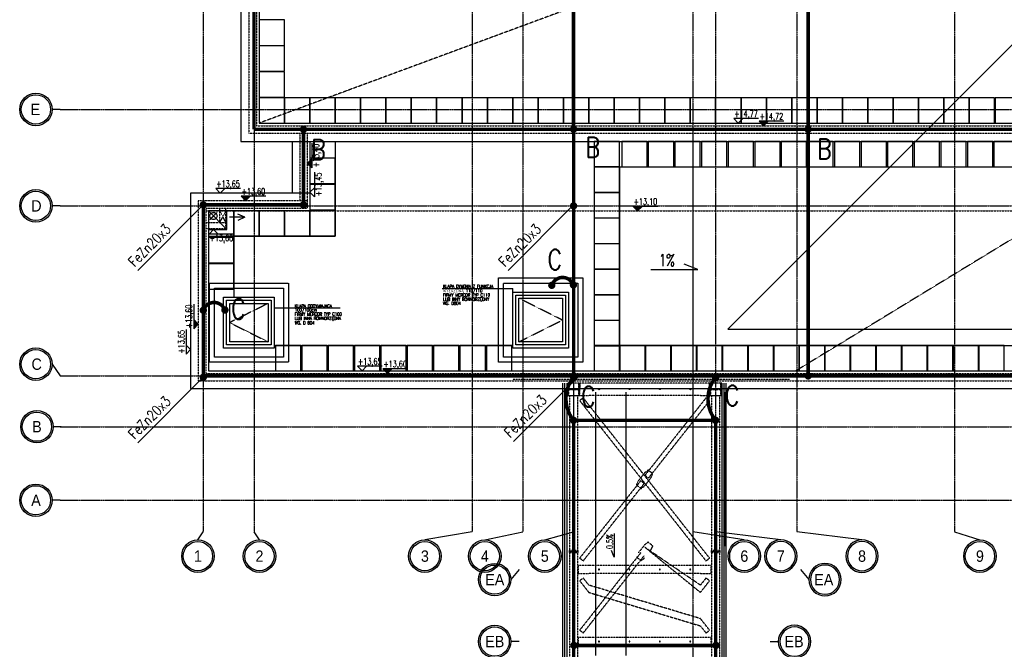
# Model space of a CAD drawing. Extents: x 3880 to 129921, y -116796 to -57711.
# Tile 45 of 110: x 50446 to 52387, y -96807 to -95566. Entities that reach past the tile are written whole.
import ezdxf
from ezdxf.enums import TextEntityAlignment as Align

# ---------------------------------------------------------------- set-up
doc = ezdxf.new("R2010")
doc.units = 0
doc.header["$LTSCALE"] = 2
for name, pattern in [('CENTER', [2, 1.25, -0.25, 0.25, -0.25]), ('DASHED', [0.75, 0.5, -0.25]), ('DASHED2', [0.375, 0.25, -0.125])]:
    doc.linetypes.add(name, pattern=pattern)
doc.layers.get('0').update_dxf_attribs({"color": 101, "linetype": 'CONTINUOUS'})
for name, color, linetype in [('Det-metal', 141, 'CONTINUOUS'), ('E35', 6, 'CONTINUOUS'), ('E50', 3, 'CONTINUOUS'), ('Ins-went', 141, 'CONTINUOUS'), ('Ins-wod', 152, 'CONTINUOUS'), ('Okn---okna', 5, 'CONTINUOUS'), ('Opis-rzedne', 52, 'CONTINUOUS'), ('Opis-spadki', 61, 'CONTINUOUS'), ('Os-osie glowne', 1, 'CENTER'), ('Os-osie-opis', 2, 'CONTINUOUS'), ('Pzt-chodniki-hatch', 252, 'CONTINUOUS'), ('Sc-systemowe', 150, 'CONTINUOUS'), ('Sch-opis', 51, 'CONTINUOUS'), ('W-idok', 9, 'CONTINUOUS'), ('W-izol-w', 144, 'CONTINUOUS'), ('W-widok-spadki', 61, 'CONTINUOUS')]:
    doc.layers.add(name, color=color, linetype=linetype)
doc.styles.add('dwg_opis duży', font='ARIAL.TTF', dxfattribs={"width": 0.9})
doc.styles.add('dwg_opis podstawowy', font='romans.shx', dxfattribs={"width": 0.9})
doc.styles.add('ROMANS', font='romans', dxfattribs={"width": 0.85})

# ---------------------------------------------------------------- blocks, each defined once
blk = doc.blocks.new('SPADKI')
at = {"ltscale": 25}
blk.add_lwpolyline([(0, 0), (0, -70), (-8, -50), (-8, -50)], dxfattribs=at)
at = {"ltscale": 25, "style": 'ROMANS', "width": 0.7}
blk.add_attdef('SP%', text='', height=18, rotation=90, dxfattribs=at).set_placement((-4.9, -24), align=Align.CENTER)
blk = doc.blocks.new('_opis_osi')
blk.add_hatch(color=256).paths.add_polyline_path([(32, -32), (28.8, -32, -1), (-28.8, -32), (-32, -32, 1)])
for radius in [32, 28.8]:
    blk.add_circle((0, -32), radius)
at = {"style": 'dwg_opis duży', "width": 0.9}
blk.add_attdef('AXNAMEV', text='', height=22.4, rotation=90, dxfattribs=at).set_placement((0, -32), align=Align.MIDDLE_CENTER)
blk = doc.blocks.new('_opis_osi_liczbowy')
blk.add_hatch(color=256).paths.add_polyline_path([(32, 32), (32, 28.8, -1), (32, -28.8), (32, -32, 1)])
for radius in [32, 28.8]:
    blk.add_circle((32, 0), radius)
at = {"style": 'dwg_opis duży', "width": 0.9}
blk.add_attdef('AXNAMEH', text='', height=22.4, rotation=90, dxfattribs=at).set_placement((32, 0), align=Align.MIDDLE_CENTER)
blk = doc.blocks.new('dwg_kota arch 50')
blk.add_lwpolyline([(39.75, 9), (-9, 9), (0, 0), (9, 9)])
at = {"style": 'dwg_opis podstawowy', "width": 0.6}
blk.add_attdef('KOTA_ARCH', text='', height=12.75, dxfattribs=at).set_placement((15.375, 8.25), align=Align.BOTTOM_CENTER)
blk = doc.blocks.new('dwg_kota kons 50')
blk.add_hatch(color=256).paths.add_polyline_path([(9, 9), (-9, 9), (0, 0)])
blk.add_lwpolyline([(39.75, 9), (-9, 9), (0, 0), (9, 9)])
at = {"style": 'dwg_opis podstawowy', "width": 0.6}
blk.add_attdef('KOTA_KONS', text='', height=12.75, dxfattribs=at).set_placement((15.375, 8.25), align=Align.BOTTOM_CENTER)
blk = doc.blocks.new('_STRZAŁKA_WENT')
for q in [(-6, -14), (0, -30.2), (6, -14)]:
    blk.add_line((0, 0), q)

msp = doc.modelspace()

# ---------------------------------------------------------------- linework, layer by layer
at = {"layer": 'Det-metal', "linetype": 'DASHED', "ltscale": 0.5}
for p, q in [((51527.247, -96282.32), (51525.547, -96282.32)), ((51525.547, -96282.32), (51525.547, -96306.32)), ((51527.247, -96282.32), (51527.247, -96291.72)), ((51547.847, -96282.32), (51527.247, -96282.32)), ((51527.247, -96293.82), (51527.247, -96282.32)), ((51547.847, -96293.82), (51527.247, -96293.82)), ((51527.247, -96293.82), (51529.347, -96293.82)), ((51527.247, -96294.82), (51547.847, -96294.82)), ((51527.247, -96306.32), (51527.247, -96294.82)), ((51529.347, -96294.82), (51527.247, -96294.82)), ((51529.347, -96293.82), (51545.747, -96293.82)), ((51545.747, -96294.82), (51529.347, -96294.82)), ((51537.947, -96294.82), (51538.747, -96294.82)), ((51545.747, -96293.82), (51547.847, -96293.82)), ((51547.847, -96294.82), (51545.747, -96294.82)), ((51547.847, -96291.72), (51547.847, -96282.32)), ((51547.847, -96282.32), (51547.847, -96293.82)), ((51549.547, -96282.32), (51547.847, -96282.32)), ((51547.847, -96294.82), (51547.847, -96306.32)), ((51549.547, -96282.32), (51549.547, -96293.82)), ((51567.547, -96282.32), (51549.547, -96282.32)), ((51549.547, -96306.32), (51549.547, -96282.32)), ((51549.547, -96294.82), (51549.547, -96293.82)), ((51549.547, -96306.32), (51549.547, -96294.82)), ((51787.547, -96282.32), (51567.547, -96282.32)), ((51805.547, -96282.32), (51787.547, -96282.32)), ((51805.547, -96293.82), (51805.547, -96282.32)), ((51807.247, -96282.32), (51805.547, -96282.32)), ((51805.547, -96282.32), (51805.547, -96306.32)), ((51805.547, -96294.82), (51805.547, -96306.32)), ((51827.847, -96282.32), (51807.247, -96282.32)), ((51807.247, -96282.32), (51807.247, -96291.72)), ((51807.247, -96293.82), (51807.247, -96282.32)), ((51827.847, -96293.82), (51807.247, -96293.82)), ((51807.247, -96294.82), (51827.847, -96294.82)), ((51807.247, -96306.32), (51807.247, -96294.82)), ((51825.747, -96293.82), (51827.847, -96293.82)), ((51827.847, -96294.82), (51825.747, -96294.82)), ((51827.847, -96291.72), (51827.847, -96282.32)), ((51827.847, -96282.32), (51827.847, -96293.82)), ((51829.547, -96282.32), (51827.847, -96282.32)), ((51827.847, -96294.82), (51827.847, -96306.32)), ((51829.547, -96306.32), (51829.547, -96282.32)), ((51525.547, -96306.32), (51527.247, -96306.32)), ((51527.247, -96296.92), (51527.247, -96306.32)), ((51527.247, -96306.32), (51547.847, -96306.32)), ((51529.547, -96307.32), (51529.547, -96611.816)), ((51545.547, -96307.32), (51529.547, -96307.32)), ((51545.547, -96611.816), (51545.547, -96307.32)), ((51547.847, -96306.32), (51547.847, -96296.92)), ((51547.847, -96306.32), (51549.547, -96306.32)), ((51556.469, -96311.132), (51549.489, -96316.637)), ((51549.547, -96306.32), (51567.547, -96306.32)), ((51567.547, -96325.178), (51556.469, -96311.132)), ((51787.547, -96306.32), (51567.547, -96306.32)), ((51787.547, -96306.32), (51805.547, -96306.32)), ((51798.626, -96311.132), (51787.547, -96325.178)), ((51805.606, -96316.637), (51798.713, -96311.201)), ((51805.547, -96306.32), (51807.247, -96306.32)), ((51807.247, -96296.92), (51807.247, -96306.32)), ((51807.247, -96306.32), (51827.847, -96306.32)), ((51809.547, -96307.32), (51809.547, -96611.816)), ((51825.547, -96307.32), (51809.547, -96307.32)), ((51825.547, -96611.816), (51825.547, -96307.32)), ((51827.847, -96306.32), (51827.847, -96296.92)), ((51827.847, -96306.32), (51829.547, -96306.32)), ((51549.489, -96316.637), (51567.547, -96339.533)), ((51787.547, -96604.106), (51567.547, -96325.178)), ((51787.547, -96325.178), (51678.167, -96463.857)), ((51787.547, -96339.533), (51805.606, -96316.637)), ((51567.547, -96339.533), (51787.547, -96618.462)), ((51685.147, -96469.362), (51787.547, -96339.533)), ((51677.233, -96459.3), (51665.299, -96474.431)), ((51684.377, -96453.472), (51677.233, -96459.3)), ((51677.862, -96484.34), (51689.796, -96469.209)), ((51685.147, -96469.362), (51678.167, -96463.857)), ((51693.799, -96460.903), (51684.377, -96453.472)), ((51689.796, -96469.209), (51693.799, -96460.903)), ((51669.948, -96474.277), (51567.547, -96604.106)), ((51567.547, -96618.462), (51676.928, -96479.782)), ((51665.299, -96474.431), (51661.296, -96482.736)), ((51661.296, -96482.736), (51670.718, -96490.167)), ((51669.948, -96474.277), (51676.928, -96479.782)), ((51670.718, -96490.167), (51677.862, -96484.34)), ((51567.547, -96604.106), (51549.489, -96627.002)), ((51677.233, -96601.296), (51665.299, -96616.427)), ((51684.377, -96595.468), (51677.233, -96601.296)), ((51787.547, -96680.178), (51678.167, -96605.853)), ((51685.147, -96611.359), (51678.167, -96605.853)), ((51693.799, -96602.9), (51684.377, -96595.468)), ((51689.796, -96611.205), (51693.799, -96602.9)), ((51805.606, -96627.002), (51787.547, -96604.106)), ((51528.547, -96611.816), (51528.547, -96613.816)), ((51546.547, -96611.816), (51528.547, -96611.816)), ((51528.547, -96613.816), (51546.547, -96613.816)), ((51528.547, -96613.816), (51528.547, -96615.816)), ((51546.547, -96613.816), (51528.547, -96613.816)), ((51528.547, -96615.816), (51546.547, -96615.816)), ((51529.547, -96615.816), (51529.547, -98599.82)), ((51545.547, -98599.82), (51545.547, -96615.816)), ((51546.547, -96613.816), (51546.547, -96611.816)), ((51546.547, -96615.816), (51546.547, -96613.816)), ((51556.469, -96632.508), (51567.547, -96618.462)), ((51669.948, -96616.273), (51567.547, -96746.103)), ((51567.547, -96760.458), (51676.928, -96621.779)), ((51661.296, -96624.732), (51670.718, -96632.164)), ((51670.718, -96632.164), (51677.862, -96626.336)), ((51685.147, -96611.359), (51787.547, -96694.533)), ((51787.547, -96618.462), (51798.626, -96632.508)), ((51826.547, -96611.816), (51808.547, -96611.816)), ((51808.547, -96611.816), (51808.547, -96613.816)), ((51808.547, -96613.816), (51826.547, -96613.816)), ((51808.547, -96613.816), (51808.547, -96615.816)), ((51826.547, -96613.816), (51808.547, -96613.816)), ((51808.547, -96615.816), (51826.547, -96615.816)), ((51809.547, -96615.816), (51809.547, -98599.82)), ((51825.547, -98599.82), (51825.547, -96615.816)), ((51826.547, -96613.816), (51826.547, -96611.816)), ((51826.547, -96615.816), (51826.547, -96613.816)), ((51567.547, -96641.32), (51546.547, -96641.32)), ((51546.547, -96641.32), (51546.547, -96657.32)), ((51556.469, -96632.508), (51549.489, -96627.002)), ((51787.547, -96641.32), (51567.547, -96641.32)), ((51808.547, -96641.32), (51787.547, -96641.32)), ((51798.626, -96632.508), (51805.606, -96627.002)), ((51808.547, -96657.32), (51808.547, -96641.32)), ((51546.547, -96649.82), (51546.547, -96648.82)), ((51546.547, -96657.32), (51567.547, -96657.32)), ((51787.547, -96657.32), (51567.547, -96657.32)), ((51586.768, -96649.142), (51586.747, -96649.32)), ((51586.747, -96649.32), (51586.768, -96649.498)), ((51586.827, -96648.973), (51586.768, -96649.142)), ((51586.768, -96649.498), (51586.827, -96649.667)), ((51586.922, -96648.821), (51586.827, -96648.973)), ((51586.827, -96649.667), (51586.922, -96649.818)), ((51587.049, -96648.694), (51586.922, -96648.821)), ((51586.922, -96649.818), (51587.049, -96649.945)), ((51587.2, -96648.599), (51587.049, -96648.694)), ((51587.049, -96649.945), (51587.2, -96650.04)), ((51587.369, -96648.54), (51587.2, -96648.599)), ((51587.2, -96650.04), (51587.369, -96650.1)), ((51587.547, -96648.52), (51587.369, -96648.54)), ((51587.369, -96650.1), (51587.547, -96650.12)), ((51587.725, -96648.54), (51587.547, -96648.52)), ((51587.547, -96650.12), (51587.725, -96650.1)), ((51587.895, -96648.599), (51587.725, -96648.54)), ((51587.725, -96650.1), (51587.895, -96650.04)), ((51588.046, -96648.694), (51587.895, -96648.599)), ((51587.895, -96650.04), (51588.046, -96649.945)), ((51588.173, -96648.821), (51588.046, -96648.694)), ((51588.046, -96649.945), (51588.173, -96649.818)), ((51588.268, -96648.973), (51588.173, -96648.821)), ((51588.173, -96649.818), (51588.268, -96649.667)), ((51588.327, -96649.142), (51588.268, -96648.973)), ((51588.268, -96649.667), (51588.327, -96649.498)), ((51588.347, -96649.32), (51588.327, -96649.142)), ((51588.327, -96649.498), (51588.347, -96649.32)), ((51646.768, -96649.142), (51646.747, -96649.32)), ((51646.747, -96649.32), (51646.768, -96649.498)), ((51646.827, -96648.973), (51646.768, -96649.142)), ((51646.768, -96649.498), (51646.827, -96649.667)), ((51646.922, -96648.821), (51646.827, -96648.973)), ((51646.827, -96649.667), (51646.922, -96649.818)), ((51647.049, -96648.694), (51646.922, -96648.821)), ((51646.922, -96649.818), (51647.049, -96649.945)), ((51647.2, -96648.599), (51647.049, -96648.694)), ((51647.049, -96649.945), (51647.2, -96650.04)), ((51647.369, -96648.54), (51647.2, -96648.599)), ((51647.2, -96650.04), (51647.369, -96650.1)), ((51647.547, -96648.52), (51647.369, -96648.54)), ((51647.369, -96650.1), (51647.547, -96650.12)), ((51647.725, -96648.54), (51647.547, -96648.52)), ((51647.547, -96650.12), (51647.725, -96650.1)), ((51647.895, -96648.599), (51647.725, -96648.54)), ((51647.725, -96650.1), (51647.895, -96650.04)), ((51648.046, -96648.694), (51647.895, -96648.599)), ((51647.895, -96650.04), (51648.046, -96649.945)), ((51648.173, -96648.821), (51648.046, -96648.694)), ((51648.046, -96649.945), (51648.173, -96649.818)), ((51648.268, -96648.973), (51648.173, -96648.821)), ((51648.173, -96649.818), (51648.268, -96649.667)), ((51648.327, -96649.142), (51648.268, -96648.973)), ((51648.268, -96649.667), (51648.327, -96649.498)), ((51648.347, -96649.32), (51648.327, -96649.142)), ((51648.327, -96649.498), (51648.347, -96649.32)), ((51706.768, -96649.142), (51706.747, -96649.32)), ((51706.747, -96649.32), (51706.768, -96649.498)), ((51706.827, -96648.973), (51706.768, -96649.142)), ((51706.768, -96649.498), (51706.827, -96649.667)), ((51706.922, -96648.821), (51706.827, -96648.973)), ((51706.827, -96649.667), (51706.922, -96649.818)), ((51707.049, -96648.694), (51706.922, -96648.821)), ((51706.922, -96649.818), (51707.049, -96649.945)), ((51707.2, -96648.599), (51707.049, -96648.694)), ((51707.049, -96649.945), (51707.2, -96650.04)), ((51707.369, -96648.54), (51707.2, -96648.599)), ((51707.2, -96650.04), (51707.369, -96650.1)), ((51707.547, -96648.52), (51707.369, -96648.54)), ((51707.369, -96650.1), (51707.547, -96650.12)), ((51707.725, -96648.54), (51707.547, -96648.52)), ((51707.547, -96650.12), (51707.725, -96650.1)), ((51707.895, -96648.599), (51707.725, -96648.54)), ((51707.725, -96650.1), (51707.895, -96650.04)), ((51708.046, -96648.694), (51707.895, -96648.599)), ((51707.895, -96650.04), (51708.046, -96649.945)), ((51708.173, -96648.821), (51708.046, -96648.694)), ((51708.046, -96649.945), (51708.173, -96649.818)), ((51708.268, -96648.973), (51708.173, -96648.821)), ((51708.173, -96649.818), (51708.268, -96649.667)), ((51708.327, -96649.142), (51708.268, -96648.973)), ((51708.268, -96649.667), (51708.327, -96649.498)), ((51708.347, -96649.32), (51708.327, -96649.142)), ((51708.327, -96649.498), (51708.347, -96649.32)), ((51766.768, -96649.142), (51766.747, -96649.32)), ((51766.747, -96649.32), (51766.768, -96649.498)), ((51766.827, -96648.973), (51766.768, -96649.142)), ((51766.768, -96649.498), (51766.827, -96649.667)), ((51766.922, -96648.821), (51766.827, -96648.973)), ((51766.827, -96649.667), (51766.922, -96649.818)), ((51767.049, -96648.694), (51766.922, -96648.821)), ((51766.922, -96649.818), (51767.049, -96649.945)), ((51767.2, -96648.599), (51767.049, -96648.694)), ((51767.049, -96649.945), (51767.2, -96650.04)), ((51767.369, -96648.54), (51767.2, -96648.599)), ((51767.2, -96650.04), (51767.369, -96650.1)), ((51767.547, -96648.52), (51767.369, -96648.54)), ((51767.369, -96650.1), (51767.547, -96650.12)), ((51767.725, -96648.54), (51767.547, -96648.52)), ((51767.547, -96650.12), (51767.725, -96650.1)), ((51767.895, -96648.599), (51767.725, -96648.54)), ((51767.725, -96650.1), (51767.895, -96650.04)), ((51768.046, -96648.694), (51767.895, -96648.599)), ((51767.895, -96650.04), (51768.046, -96649.945)), ((51768.173, -96648.821), (51768.046, -96648.694)), ((51768.046, -96649.945), (51768.173, -96649.818)), ((51768.268, -96648.973), (51768.173, -96648.821)), ((51768.173, -96649.818), (51768.268, -96649.667)), ((51768.327, -96649.142), (51768.268, -96648.973)), ((51768.268, -96649.667), (51768.327, -96649.498)), ((51768.347, -96649.32), (51768.327, -96649.142)), ((51768.327, -96649.498), (51768.347, -96649.32)), ((51787.547, -96657.32), (51808.547, -96657.32)), ((51556.469, -96666.132), (51549.489, -96671.637)), ((51549.489, -96671.637), (51567.547, -96694.533)), ((51567.547, -96680.178), (51556.469, -96666.132)), ((51787.547, -96746.103), (51567.547, -96680.178)), ((51798.626, -96666.132), (51787.547, -96680.178)), ((51787.547, -96694.533), (51805.606, -96671.637)), ((51805.606, -96671.637), (51798.713, -96666.201)), ((51567.547, -96694.533), (51787.547, -96760.458)), ((51567.547, -96746.103), (51549.489, -96768.998)), ((51556.469, -96774.504), (51567.547, -96760.458)), ((51805.606, -96768.998), (51787.547, -96746.103)), ((51787.547, -96760.458), (51798.626, -96774.504)), ((51556.469, -96774.504), (51549.489, -96768.998)), ((51798.626, -96774.504), (51805.606, -96768.998)), ((51567.547, -96783.316), (51546.547, -96783.316)), ((51546.547, -96783.316), (51546.547, -96799.316)), ((51546.547, -96799.316), (51567.547, -96799.316)), ((51787.547, -96783.316), (51567.547, -96783.316)), ((51787.547, -96799.316), (51567.547, -96799.316)), ((51586.768, -96791.138), (51586.747, -96791.316)), ((51586.747, -96791.316), (51586.768, -96791.494)), ((51586.827, -96790.969), (51586.768, -96791.138)), ((51586.768, -96791.494), (51586.827, -96791.663)), ((51586.922, -96790.817), (51586.827, -96790.969)), ((51586.827, -96791.663), (51586.922, -96791.815)), ((51587.049, -96790.69), (51586.922, -96790.817)), ((51586.922, -96791.815), (51587.049, -96791.941)), ((51587.2, -96790.595), (51587.049, -96790.69)), ((51587.049, -96791.941), (51587.2, -96792.037)), ((51587.369, -96790.536), (51587.2, -96790.595)), ((51587.2, -96792.037), (51587.369, -96792.096)), ((51587.547, -96790.516), (51587.369, -96790.536)), ((51587.369, -96792.096), (51587.547, -96792.116)), ((51587.725, -96790.536), (51587.547, -96790.516)), ((51587.547, -96792.116), (51587.725, -96792.096)), ((51587.895, -96790.595), (51587.725, -96790.536)), ((51587.725, -96792.096), (51587.895, -96792.037)), ((51588.046, -96790.69), (51587.895, -96790.595)), ((51587.895, -96792.037), (51588.046, -96791.941)), ((51588.173, -96790.817), (51588.046, -96790.69)), ((51588.046, -96791.941), (51588.173, -96791.815)), ((51588.268, -96790.969), (51588.173, -96790.817)), ((51588.173, -96791.815), (51588.268, -96791.663)), ((51588.327, -96791.138), (51588.268, -96790.969)), ((51588.268, -96791.663), (51588.327, -96791.494)), ((51588.347, -96791.316), (51588.327, -96791.138)), ((51588.327, -96791.494), (51588.347, -96791.316)), ((51646.768, -96791.138), (51646.747, -96791.316)), ((51646.747, -96791.316), (51646.768, -96791.494)), ((51646.827, -96790.969), (51646.768, -96791.138)), ((51646.768, -96791.494), (51646.827, -96791.663)), ((51646.922, -96790.817), (51646.827, -96790.969)), ((51646.827, -96791.663), (51646.922, -96791.815)), ((51647.049, -96790.69), (51646.922, -96790.817)), ((51646.922, -96791.815), (51647.049, -96791.941)), ((51647.2, -96790.595), (51647.049, -96790.69)), ((51647.049, -96791.941), (51647.2, -96792.037)), ((51647.369, -96790.536), (51647.2, -96790.595)), ((51647.2, -96792.037), (51647.369, -96792.096)), ((51647.547, -96790.516), (51647.369, -96790.536)), ((51647.369, -96792.096), (51647.547, -96792.116)), ((51647.725, -96790.536), (51647.547, -96790.516)), ((51647.547, -96792.116), (51647.725, -96792.096)), ((51647.895, -96790.595), (51647.725, -96790.536)), ((51647.725, -96792.096), (51647.895, -96792.037)), ((51648.046, -96790.69), (51647.895, -96790.595)), ((51647.895, -96792.037), (51648.046, -96791.941)), ((51648.173, -96790.817), (51648.046, -96790.69)), ((51648.046, -96791.941), (51648.173, -96791.815)), ((51648.268, -96790.969), (51648.173, -96790.817)), ((51648.173, -96791.815), (51648.268, -96791.663)), ((51648.327, -96791.138), (51648.268, -96790.969)), ((51648.268, -96791.663), (51648.327, -96791.494)), ((51648.347, -96791.316), (51648.327, -96791.138)), ((51648.327, -96791.494), (51648.347, -96791.316)), ((51706.768, -96791.138), (51706.747, -96791.316)), ((51706.747, -96791.316), (51706.768, -96791.494)), ((51706.827, -96790.969), (51706.768, -96791.138)), ((51706.768, -96791.494), (51706.827, -96791.663)), ((51706.922, -96790.817), (51706.827, -96790.969)), ((51706.827, -96791.663), (51706.922, -96791.815)), ((51707.049, -96790.69), (51706.922, -96790.817)), ((51706.922, -96791.815), (51707.049, -96791.941)), ((51707.2, -96790.595), (51707.049, -96790.69)), ((51707.049, -96791.941), (51707.2, -96792.037)), ((51707.369, -96790.536), (51707.2, -96790.595)), ((51707.2, -96792.037), (51707.369, -96792.096)), ((51707.547, -96790.516), (51707.369, -96790.536)), ((51707.369, -96792.096), (51707.547, -96792.116)), ((51707.725, -96790.536), (51707.547, -96790.516)), ((51707.547, -96792.116), (51707.725, -96792.096)), ((51707.895, -96790.595), (51707.725, -96790.536)), ((51707.725, -96792.096), (51707.895, -96792.037)), ((51708.046, -96790.69), (51707.895, -96790.595)), ((51707.895, -96792.037), (51708.046, -96791.941)), ((51708.173, -96790.817), (51708.046, -96790.69)), ((51708.046, -96791.941), (51708.173, -96791.815)), ((51708.268, -96790.969), (51708.173, -96790.817)), ((51708.173, -96791.815), (51708.268, -96791.663)), ((51708.327, -96791.138), (51708.268, -96790.969)), ((51708.268, -96791.663), (51708.327, -96791.494)), ((51708.347, -96791.316), (51708.327, -96791.138)), ((51708.327, -96791.494), (51708.347, -96791.316)), ((51766.768, -96791.138), (51766.747, -96791.316)), ((51766.747, -96791.316), (51766.768, -96791.494)), ((51766.827, -96790.969), (51766.768, -96791.138)), ((51766.768, -96791.494), (51766.827, -96791.663)), ((51766.922, -96790.817), (51766.827, -96790.969)), ((51766.827, -96791.663), (51766.922, -96791.815)), ((51767.049, -96790.69), (51766.922, -96790.817)), ((51766.922, -96791.815), (51767.049, -96791.941)), ((51767.2, -96790.595), (51767.049, -96790.69)), ((51767.049, -96791.941), (51767.2, -96792.037)), ((51767.369, -96790.536), (51767.2, -96790.595)), ((51767.2, -96792.037), (51767.369, -96792.096)), ((51767.547, -96790.516), (51767.369, -96790.536)), ((51767.369, -96792.096), (51767.547, -96792.116)), ((51767.725, -96790.536), (51767.547, -96790.516)), ((51767.547, -96792.116), (51767.725, -96792.096)), ((51767.895, -96790.595), (51767.725, -96790.536)), ((51767.725, -96792.096), (51767.895, -96792.037)), ((51768.046, -96790.69), (51767.895, -96790.595)), ((51767.895, -96792.037), (51768.046, -96791.941)), ((51768.173, -96790.817), (51768.046, -96790.69)), ((51768.046, -96791.941), (51768.173, -96791.815)), ((51768.268, -96790.969), (51768.173, -96790.817)), ((51768.173, -96791.815), (51768.268, -96791.663)), ((51768.327, -96791.138), (51768.268, -96790.969)), ((51768.268, -96791.663), (51768.327, -96791.494)), ((51768.347, -96791.316), (51768.327, -96791.138)), ((51768.327, -96791.494), (51768.347, -96791.316)), ((51808.547, -96783.316), (51787.547, -96783.316)), ((51787.547, -96799.316), (51808.547, -96799.316)), ((51808.547, -96799.316), (51808.547, -96783.316))]:
    msp.add_line(p, q, dxfattribs=at)
msp.add_lwpolyline([(51417.547, -96274.32), (51963.547, -96274.32)], dxfattribs=at)
for centre in [(51587.547, -96294.32), (51647.547, -96294.32), (51707.559, -96294.32), (51767.547, -96294.32)]:
    msp.add_circle(centre, 0.795, dxfattribs=at)
at = {"layer": 'E35'}
for p, q in [((53152.124, -94865.31), (51841.781, -96175.653)), ((50678.379, -96060.368), (50807.547, -95931.2)), ((50678.379, -96060.368), (50807.547, -95931.2)), ((51408.379, -96060.368), (51537.547, -95931.2)), ((51408.379, -96060.368), (51537.547, -95931.2)), ((51841.781, -96175.653), (53255.117, -96175.653)), ((50678.379, -96399.703), (50807.547, -96270.535)), ((50678.379, -96399.703), (50807.547, -96270.535)), ((51419.367, -96396.943), (51548.535, -96267.775))]:
    msp.add_line(p, q, dxfattribs=at)
at = {"layer": 'E50', "const_width": 7}
for points in [[(50907.547, -95782.236), (50907.547, -94893.022)], [(51537.523, -94892.676), (51537.523, -95781.89)], [(51999.889, -94893.022), (51999.889, -95782.582)], [(50807.547, -96270.535), (50807.547, -95931.006), (51005.076, -95931.006), (51005.076, -95782.236)], [(52499.914, -95782.236), (50907.547, -95782.236)], [(51537.547, -95782.236), (51537.547, -96270.188)], [(51999.914, -95782.236), (51999.914, -96268.022)], [(53407.547, -96268.022), (50807.547, -96268.022)], [(51537.547, -96355.492), (51537.547, -101998.505)], [(51537.547, -96355.492), (51817.547, -96355.492)], [(51817.547, -96355.492), (51817.572, -101998.505)], [(51538.336, -96798.928), (51818.336, -96798.928)]]:
    msp.add_lwpolyline(points, dxfattribs=at)
for points in [[(51001.302, -95782.236, -1), (51008.802, -95782.236, -1)], [(51533.773, -95781.89, -1), (51541.273, -95781.89, -1)], [(51996.139, -95782.236, -1), (52003.639, -95782.236, -1)], [(50803.797, -95931.006, -1), (50811.297, -95931.006, -1)], [(51001.326, -95931.006, -1), (51008.826, -95931.006, -1)], [(51494.585, -96085.734, -1), (51494.585, -96093.234, -1)], [(51537.201, -96085.063, -1), (51537.201, -96092.563, -1)], [(50807.547, -96134.984, -1), (50807.547, -96142.484, -1)], [(50850.164, -96134.312, -1), (50850.164, -96141.812, -1)], [(50803.797, -96270.535, -1), (50811.297, -96270.535, -1)], [(51533.797, -96270.188, -1), (51541.297, -96270.188, -1)], [(51813.797, -96270.535, -1), (51821.297, -96270.535, -1)], [(51813.797, -96270.535, -1), (51821.297, -96270.535, -1)], [(51813.797, -96270.881, -1), (51821.297, -96270.881, -1)], [(51996.164, -96268.022, -1), (52003.664, -96268.022, -1)], [(51533.822, -96355.518, -1), (51541.322, -96355.518, -1)], [(51813.797, -96355.492, -1), (51821.297, -96355.492, -1)], [(51534.586, -96798.928, -1), (51542.086, -96798.928, -1)], [(51814.586, -96798.928, -1), (51822.086, -96798.928, -1)]]:
    msp.add_lwpolyline(points, format="xyb", close=True, dxfattribs=at)
at = {"layer": 'E50', "ltscale": 15, "const_width": 7}
for points in [[(51537.638, -95936.771, 1), (51537.456, -95929.273, 1)], [(51537.638, -96271.771, 1), (51537.456, -96264.273, 1)]]:
    msp.add_lwpolyline(points, format="xyb", close=True, dxfattribs=at)
at = {"layer": 'E50', "const_width": 7}
for points in [[(51494.585, -96089.484, -0.71386373), (51536.855, -96088.813, -2.21832926)], [(50807.547, -96138.734, -0.71386373), (50849.818, -96138.062, -2.21832926)], [(51537.572, -96355.518, -0.35512127), (51537.547, -96270.535, -2.21832926)], [(51817.547, -96355.492, -0.35668009), (51817.547, -96270.881, -2.21832926)]]:
    msp.add_lwpolyline(points, format="xyb", dxfattribs=at)
at = {"layer": 'Ins-went', "linetype": 'DASHED'}
msp.add_line((50820.476, -95960.093), (50834.619, -95945.951), dxfattribs=at)
at = {"layer": 'Ins-went', "linetype": 'DASHED2', "ltscale": 0.3}
msp.add_line((50820.96, -95959.61), (50834.135, -95946.434), dxfattribs=at)
at = {"layer": 'Ins-went', "linetype": 'DASHED'}
msp.add_circle((50827.547, -95953.022), 7, dxfattribs=at)
at = {"layer": 'Ins-wod'}
for points in [[(51516.547, -102029.82), (51516.547, -96290.837)], [(51838.547, -102029.82), (51838.547, -96290.837)], [(51836.547, -96603.13), (51836.547, -96300.022)]]:
    msp.add_lwpolyline(points, dxfattribs=at)
at = {"layer": 'Okn---okna'}
for points in [[(50847.547, -96113.022), (50947.547, -96113.022), (50947.547, -96213.022), (50847.547, -96213.022)], [(50853.547, -96119.022), (50941.547, -96119.022), (50941.547, -96207.022), (50853.547, -96207.022)], [(51417.547, -96213.022), (51417.547, -96103.022), (51527.547, -96103.022), (51527.547, -96213.022)], [(51423.547, -96207.022), (51423.547, -96109.022), (51521.547, -96109.022), (51521.547, -96207.022)], [(51429.547, -96201.022), (51429.547, -96115.022), (51515.547, -96115.022), (51515.547, -96201.022)], [(50859.547, -96125.022), (50935.547, -96125.022), (50935.547, -96201.022), (50859.547, -96201.022)]]:
    msp.add_lwpolyline(points, close=True, dxfattribs=at)
at = {"layer": 'Okn---okna', "linetype": 'DASHED', "ltscale": 0.5}
for points in [[(51429.547, -96201.022), (51515.547, -96158.022), (51429.547, -96115.022)], [(50935.547, -96125.022), (50859.547, -96163.022), (50935.547, -96201.022)]]:
    msp.add_lwpolyline(points, dxfattribs=at)
at = {"layer": 'Os-osie glowne'}
for points in [[(50807.547, -91070.848), (50807.547, -96575.018)], [(50907.547, -91070.848), (50907.547, -96575.018)], [(51337.547, -91070.848), (51337.547, -96575.018)], [(51437.547, -91070.848), (51437.547, -96575.018)], [(51537.547, -91070.848), (51537.547, -96645.018)], [(51772.547, -91070.848), (51772.547, -96645.018)], [(51817.547, -91070.848), (51817.547, -96575.018)], [(51977.547, -91070.848), (51977.547, -96575.018)], [(52288.547, -91070.848), (52288.547, -96575.018)], [(50525.547, -95743.022), (62455.513, -95743.022)], [(51537.547, -95788.505), (51537.547, -103392.711)], [(51772.547, -95788.505), (51772.547, -102137.034)], [(50525.547, -95933.022), (62455.513, -95933.022)], [(50525.547, -96268.022), (62455.513, -96268.022)], [(50525.547, -96368.022), (62453.513, -96368.022)], [(50525.547, -96513.022), (62453.513, -96513.022)]]:
    msp.add_lwpolyline(points, dxfattribs=at)
at = {"layer": 'Os-osie-opis'}
for points in [[(50525.547, -95743.022), (50509.547, -95743.022)], [(50525.547, -95933.022), (50509.547, -95933.022)], [(50509.547, -96244.862), (50525.547, -96268.022)], [(50527.547, -96368.022), (50511.547, -96368.022)], [(50525.547, -96513.022), (50509.547, -96513.022)], [(50796.887, -96591.018), (50807.547, -96575.018)], [(50918.208, -96591.018), (50907.547, -96575.018)], [(51337.547, -96575.018), (51244.352, -96591.018)], [(51362.547, -96591.018), (51437.547, -96575.018)], [(51480.743, -96591.018), (51537.547, -96575.018)], [(51874.065, -96591.018), (51772.547, -96575.018)], [(51946.035, -96591.018), (51817.547, -96575.018)], [(52106.035, -96591.018), (51977.547, -96575.018)], [(52288.547, -96575.018), (52338.547, -96591.018)], [(51429.982, -96649.32), (51413.982, -96669.32)], [(51985.113, -96649.32), (52001.113, -96669.32)], [(51429.982, -96791.316), (51413.982, -96791.316)], [(51925.113, -96791.316), (51941.113, -96791.316)]]:
    msp.add_lwpolyline(points, dxfattribs=at)
at = {"layer": 'Pzt-chodniki-hatch'}
msp.add_line((51628.097, -95856.022), (52573.547, -95856.022), dxfattribs=at)
for points in [[(50917.547, -95566.802), (50917.547, -95616.802), (50967.547, -95616.802), (50967.547, -95566.802)], [(50917.547, -95617.862), (50917.547, -95667.862), (50967.547, -95667.862), (50967.547, -95617.862)], [(50917.547, -95668.922), (50917.547, -95718.922), (50967.547, -95718.922), (50967.547, -95668.922)], [(50917.547, -95720.022), (50917.547, -95770.022), (50967.547, -95770.022), (50967.547, -95720.022)], [(50967.547, -95720.022), (50967.547, -95770.022), (51017.547, -95770.022), (51017.547, -95720.022)], [(51017.547, -95720.022), (51017.547, -95770.022), (51067.547, -95770.022), (51067.547, -95720.022)], [(51067.547, -95720.022), (51067.547, -95770.022), (51117.547, -95770.022), (51117.547, -95720.022)], [(51117.547, -95720.022), (51117.547, -95770.022), (51167.547, -95770.022), (51167.547, -95720.022)], [(51167.547, -95720.022), (51167.547, -95770.022), (51217.547, -95770.022), (51217.547, -95720.022)], [(51217.547, -95720.022), (51217.547, -95770.022), (51267.547, -95770.022), (51267.547, -95720.022)], [(51267.547, -95720.022), (51267.547, -95770.022), (51317.547, -95770.022), (51317.547, -95720.022)], [(51317.547, -95720.022), (51317.547, -95770.022), (51367.547, -95770.022), (51367.547, -95720.022)], [(51367.547, -95720.022), (51367.547, -95770.022), (51417.547, -95770.022), (51417.547, -95720.022)], [(51417.547, -95720.022), (51417.547, -95770.022), (51467.547, -95770.022), (51467.547, -95720.022)], [(51467.547, -95720.022), (51467.547, -95770.022), (51517.547, -95770.022), (51517.547, -95720.022)], [(51517.547, -95720.022), (51517.547, -95770.022), (51567.547, -95770.022), (51567.547, -95720.022)], [(51567.547, -95720.022), (51567.547, -95770.022), (51617.547, -95770.022), (51617.547, -95720.022)], [(51617.547, -95720.022), (51617.547, -95770.022), (51667.547, -95770.022), (51667.547, -95720.022)], [(51667.547, -95720.022), (51667.547, -95770.022), (51717.547, -95770.022), (51717.547, -95720.022)], [(51717.547, -95720.022), (51717.547, -95770.022), (51767.547, -95770.022), (51767.547, -95720.022)], [(51767.547, -95720.022), (51767.547, -95770.022), (51817.547, -95770.022), (51817.547, -95720.022)], [(51817.547, -95720.022), (51817.547, -95770.022), (51867.547, -95770.022), (51867.547, -95720.022)], [(51867.547, -95720.022), (51867.547, -95770.022), (51917.547, -95770.022), (51917.547, -95720.022)], [(51917.547, -95720.022), (51917.547, -95770.022), (51967.547, -95770.022), (51967.547, -95720.022)], [(51967.547, -95720.022), (51967.547, -95770.022), (52017.547, -95770.022), (52017.547, -95720.022)], [(52017.547, -95720.022), (52017.547, -95770.022), (52067.547, -95770.022), (52067.547, -95720.022)], [(52067.547, -95720.022), (52067.547, -95770.022), (52117.547, -95770.022), (52117.547, -95720.022)], [(52117.547, -95720.022), (52117.547, -95770.022), (52167.547, -95770.022), (52167.547, -95720.022)], [(52167.547, -95720.022), (52167.547, -95770.022), (52217.547, -95770.022), (52217.547, -95720.022)], [(52217.547, -95720.022), (52217.547, -95770.022), (52267.547, -95770.022), (52267.547, -95720.022)], [(52267.547, -95720.022), (52267.547, -95770.022), (52317.547, -95770.022), (52317.547, -95720.022)], [(52317.547, -95720.022), (52317.547, -95770.022), (52367.547, -95770.022), (52367.547, -95720.022)], [(52368.547, -95720.022), (52368.547, -95770.022), (52418.547, -95770.022), (52418.547, -95720.022)], [(51578.097, -95806.022), (51578.097, -95856.022), (51628.097, -95856.022), (51628.097, -95806.022)], [(51632.387, -95806.022), (51632.387, -95856.022), (51682.387, -95856.022), (51682.387, -95806.022)], [(51684.807, -95806.022), (51684.807, -95856.022), (51734.807, -95856.022), (51734.807, -95806.022)], [(51737.227, -95806.022), (51737.227, -95856.022), (51787.227, -95856.022), (51787.227, -95806.022)], [(51789.647, -95806.022), (51789.647, -95856.022), (51839.647, -95856.022), (51839.647, -95806.022)], [(51842.067, -95806.022), (51842.067, -95856.022), (51892.067, -95856.022), (51892.067, -95806.022)], [(51894.487, -95806.022), (51894.487, -95856.022), (51944.487, -95856.022), (51944.487, -95806.022)], [(51946.907, -95806.022), (51946.907, -95856.022), (51996.907, -95856.022), (51996.907, -95806.022)], [(51999.327, -95806.022), (51999.327, -95856.022), (52049.327, -95856.022), (52049.327, -95806.022)], [(52051.747, -95806.022), (52051.747, -95856.022), (52101.747, -95856.022), (52101.747, -95806.022)], [(52104.167, -95806.022), (52104.167, -95856.022), (52154.167, -95856.022), (52154.167, -95806.022)], [(52156.587, -95806.022), (52156.587, -95856.022), (52206.587, -95856.022), (52206.587, -95806.022)], [(52209.007, -95806.022), (52209.007, -95856.022), (52259.007, -95856.022), (52259.007, -95806.022)], [(52261.427, -95806.022), (52261.427, -95856.022), (52311.427, -95856.022), (52311.427, -95806.022)], [(52313.847, -95806.022), (52313.847, -95856.022), (52363.847, -95856.022), (52363.847, -95806.022)], [(52366.267, -95806.022), (52366.267, -95856.022), (52416.267, -95856.022), (52416.267, -95806.022)], [(51017.547, -95839.022), (51017.547, -95889.022), (51067.547, -95889.022), (51067.547, -95839.022)], [(51578.097, -95856.422), (51578.097, -95906.422), (51628.097, -95906.422), (51628.097, -95856.422)], [(51017.547, -95891.022), (51017.547, -95941.022), (51067.547, -95941.022), (51067.547, -95891.022)], [(51578.097, -95906.822), (51578.097, -95956.822), (51628.097, -95956.822), (51628.097, -95906.822)], [(50817.547, -95943.022), (50817.547, -95993.022), (50867.547, -95993.022), (50867.547, -95943.022)], [(50867.547, -95943.022), (50867.547, -95993.022), (50917.547, -95993.022), (50917.547, -95943.022)], [(50917.547, -95943.022), (50917.547, -95993.022), (50967.547, -95993.022), (50967.547, -95943.022)], [(50967.547, -95943.022), (50967.547, -95993.022), (51017.547, -95993.022), (51017.547, -95943.022)], [(51017.547, -95943.022), (51017.547, -95993.022), (51067.547, -95993.022), (51067.547, -95943.022)], [(51578.097, -95957.222), (51578.097, -96007.222), (51628.097, -96007.222), (51628.097, -95957.222)], [(50817.547, -95995.022), (50817.547, -96045.022), (50867.547, -96045.022), (50867.547, -95995.022)], [(51578.097, -96007.622), (51578.097, -96057.622), (51628.097, -96057.622), (51628.097, -96007.622)], [(50817.547, -96047.022), (50817.547, -96097.022), (50867.547, -96097.022), (50867.547, -96047.022)], [(51578.097, -96058.022), (51578.097, -96108.022), (51628.097, -96108.022), (51628.097, -96058.022)], [(51578.097, -96108.422), (51578.097, -96158.422), (51628.097, -96158.422), (51628.097, -96108.422)], [(51578.097, -96158.822), (51578.097, -96208.822), (51628.097, -96208.822), (51628.097, -96158.822)], [(50949.547, -96208.022), (50949.547, -96258.022), (50999.547, -96258.022), (50999.547, -96208.022)], [(51001.547, -96208.022), (51001.547, -96258.022), (51051.547, -96258.022), (51051.547, -96208.022)], [(51053.547, -96208.022), (51053.547, -96258.022), (51103.547, -96258.022), (51103.547, -96208.022)], [(51105.547, -96208.022), (51105.547, -96258.022), (51155.547, -96258.022), (51155.547, -96208.022)], [(51157.547, -96208.022), (51157.547, -96258.022), (51207.547, -96258.022), (51207.547, -96208.022)], [(51209.547, -96208.022), (51209.547, -96258.022), (51259.547, -96258.022), (51259.547, -96208.022)], [(51261.547, -96208.022), (51261.547, -96258.022), (51311.547, -96258.022), (51311.547, -96208.022)], [(51313.547, -96208.022), (51313.547, -96258.022), (51363.547, -96258.022), (51363.547, -96208.022)], [(51365.547, -96208.022), (51365.547, -96258.022), (51415.547, -96258.022), (51415.547, -96208.022)], [(51578.097, -96208.022), (51578.097, -96258.022), (51628.097, -96258.022), (51628.097, -96208.022)], [(51578.097, -96208.022), (51578.097, -96258.022), (51628.097, -96258.022), (51628.097, -96208.022)], [(51628.647, -96208.022), (51628.647, -96258.022), (51678.647, -96258.022), (51678.647, -96208.022)], [(51679.197, -96208.022), (51679.197, -96258.022), (51729.197, -96258.022), (51729.197, -96208.022)], [(51729.747, -96208.022), (51729.747, -96258.022), (51779.747, -96258.022), (51779.747, -96208.022)], [(51780.297, -96208.022), (51780.297, -96258.022), (51830.297, -96258.022), (51830.297, -96208.022)], [(51830.847, -96208.022), (51830.847, -96258.022), (51880.847, -96258.022), (51880.847, -96208.022)], [(51881.397, -96208.022), (51881.397, -96258.022), (51931.397, -96258.022), (51931.397, -96208.022)], [(51931.947, -96208.022), (51931.947, -96258.022), (51981.947, -96258.022), (51981.947, -96208.022)], [(51982.497, -96208.022), (51982.497, -96258.022), (52032.497, -96258.022), (52032.497, -96208.022)], [(52033.047, -96208.022), (52033.047, -96258.022), (52083.047, -96258.022), (52083.047, -96208.022)], [(52083.597, -96208.022), (52083.597, -96258.022), (52133.597, -96258.022), (52133.597, -96208.022)], [(52134.147, -96208.022), (52134.147, -96258.022), (52184.147, -96258.022), (52184.147, -96208.022)], [(52184.697, -96208.022), (52184.697, -96258.022), (52234.697, -96258.022), (52234.697, -96208.022)], [(52235.247, -96208.022), (52235.247, -96258.022), (52285.247, -96258.022), (52285.247, -96208.022)], [(52285.797, -96208.022), (52285.797, -96258.022), (52335.797, -96258.022), (52335.797, -96208.022)], [(52336.347, -96208.022), (52336.347, -96258.022), (52386.347, -96258.022), (52386.347, -96208.022)]]:
    msp.add_lwpolyline(points, close=True, dxfattribs=at)
for points in [[(51067.547, -95806.022), (51067.547, -95993.022)], [(51578.097, -95806.022), (51578.097, -96103.022)], [(51628.097, -95856.022), (51628.097, -96208.022)], [(51067.547, -95993.022), (50867.547, -95993.022), (50867.547, -96113.022)], [(50947.547, -96208.022), (51417.547, -96208.022)], [(51628.647, -96208.022), (53347.547, -96208.022)]]:
    msp.add_lwpolyline(points, dxfattribs=at)
at = {"layer": 'Sc-systemowe'}
for points in [[(51516.547, -99157.82), (51516.547, -96282.32)], [(51520.547, -99157.82), (51520.547, -96282.32)], [(51524.547, -99157.82), (51524.547, -96282.32)], [(51830.547, -99157.82), (51830.547, -96282.32)], [(51834.547, -99157.82), (51834.547, -96282.32)], [(51838.547, -99157.82), (51838.547, -96282.32)]]:
    msp.add_lwpolyline(points, dxfattribs=at)
at = {"layer": 'Sch-opis'}
for points in [[(51278.361, -96096.115), (51417.547, -96096.115), (51417.547, -96096.115)], [(51417.547, -96103.022), (51417.547, -96096.115)], [(51077.577, -96134.382), (50947.547, -96134.382), (50947.547, -96134.382)]]:
    msp.add_lwpolyline(points, dxfattribs=at)
at = {"layer": 'W-idok', "linetype": 'DASHED', "ltscale": 0.5}
for p, q in [((50897.547, -95790.022), (52507.547, -95790.022)), ((50912.547, -95775.022), (52492.547, -95775.022)), ((50997.547, -95790.022), (50997.547, -95923.022)), ((51012.547, -95790.022), (51012.547, -95923.022))]:
    msp.add_line(p, q, dxfattribs=at)
for points in [[(50897.547, -94883.022), (50897.547, -95790.022)], [(50912.547, -94898.022), (50912.547, -95775.022)], [(51012.547, -95923.022), (50797.547, -95923.022), (50797.547, -96278.022), (52705.547, -96278.022)], [(51012.547, -95923.022), (51012.547, -95938.022)], [(51012.547, -95938.022), (50812.547, -95938.022), (50812.547, -96263.022), (52705.547, -96263.022)], [(50812.547, -95977.522), (50852.047, -95977.522), (50852.047, -95938.022)], [(50852.047, -95965.522), (50840.047, -95943.022)], [(50840.047, -95965.522), (50852.047, -95943.022)], [(50840.047, -95965.522), (50852.047, -95965.522)]]:
    msp.add_lwpolyline(points, dxfattribs=at)
msp.add_lwpolyline([(50840.047, -95938.022), (50812.547, -95938.022), (50812.547, -95965.522), (50840.047, -95965.522)], close=True, dxfattribs=at)
at = {"layer": 'W-idok', "linetype": 'DASHED'}
for points in [[(51389.547, -96241.022), (51389.547, -96075.022), (51555.547, -96075.022), (51555.547, -96241.022)], [(50819.547, -96085.022), (50975.547, -96085.022), (50975.547, -96241.022), (50819.547, -96241.022)], [(50829.547, -96095.022), (50965.547, -96095.022), (50965.547, -96231.022), (50829.547, -96231.022)], [(51399.547, -96231.022), (51399.547, -96085.022), (51545.547, -96085.022), (51545.547, -96231.022)]]:
    msp.add_lwpolyline(points, close=True, dxfattribs=at)
at = {"layer": 'W-idok'}
for points in [[(51581.406, -96818.501), (51581.406, -96300.022)], [(51641.406, -96818.501), (51641.406, -96300.022)]]:
    msp.add_lwpolyline(points, dxfattribs=at)
at = {"layer": 'W-izol-w', "linetype": 'Continuous'}
for p, q in [((50881.547, -94867.022), (50881.547, -95806.022)), ((50917.547, -95770.022), (52433.547, -95770.022)), ((50881.547, -95806.022), (52523.547, -95806.022)), ((50982.547, -95806.022), (50982.547, -95908.022)), ((50982.547, -95807.022), (50982.547, -95908.022)), ((51017.547, -95806.022), (51017.547, -95943.022))]:
    msp.add_line(p, q, dxfattribs=at)
for points in [[(50917.547, -94903.022), (50917.547, -95770.022)], [(51017.547, -95908.022), (50782.547, -95908.022), (50782.547, -96293.022), (52705.547, -96293.022)], [(51017.547, -95943.022), (50817.547, -95943.022), (50817.547, -96258.022), (52705.547, -96258.022)], [(50817.547, -95979.522), (50854.047, -95979.522), (50854.047, -95943.022)], [(50854.047, -95943.022), (50817.547, -95943.022)], [(50854.047, -95979.522), (50817.547, -95943.022)]]:
    msp.add_lwpolyline(points, dxfattribs=at)
at = {"layer": 'W-widok-spadki', "linetype": 'DASHED', "ltscale": 0.5}
for points in [[(52355.797, -95239.522), (50917.547, -95770.022)], [(50812.547, -95943.022), (52492.547, -95943.022)], [(52492.547, -95943.022), (51975.547, -96258.022)]]:
    msp.add_lwpolyline(points, dxfattribs=at)

# ---------------------------------------------------------------- block references
at = {"layer": 'Ins-went', "rotation": 270.0000000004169}
msp.add_blockref('_STRZAŁKA_WENT', (50889.285, -95955.54), dxfattribs=at)
at = {"layer": 'Opis-rzedne'}
for name, p, values in [('dwg_kota arch 50', (51862.134, -95770.022), {'KOTA_ARCH': '+14,77'}), ('dwg_kota kons 50', (51912.16, -95775.022), {'KOTA_KONS': '+14,72'}), ('dwg_kota arch 50', (50840.926, -95908.022), {'KOTA_ARCH': '+13,65'}), ('dwg_kota kons 50', (50890.952, -95923.022), {'KOTA_KONS': '+13,60'}), ('dwg_kota kons 50', (51663.781, -95943.022), {'KOTA_KONS': '+13,10'}), ('dwg_kota arch 50', (51120.395, -96258.022), {'KOTA_ARCH': '+13,65'}), ('dwg_kota kons 50', (51170.42, -96263.022), {'KOTA_KONS': '+13,60'})]:
    msp.add_blockref(name, p, dxfattribs=at).add_auto_attribs(values)
ref = msp.add_blockref('dwg_kota kons 50', (51012.547, -95849.406), dxfattribs=dict(at, xscale=-1, rotation=270))
ref.add_attrib('KOTA_KONS', '+13,40', dxfattribs={"layer": '0', "height": 12.75, "rotation": 90, "style": 'dwg_opis podstawowy', "width": 0.6}).set_placement((51039.619, -95834.031), align=Align.BOTTOM_CENTER)
ref = msp.add_blockref('dwg_kota arch 50', (51017.547, -95906.232), dxfattribs=dict(at, xscale=-1, rotation=270))
ref.add_attrib('KOTA_ARCH', '+13,45', dxfattribs={"layer": '0', "height": 12.75, "rotation": 90, "style": 'dwg_opis podstawowy', "width": 0.6}).set_placement((51044.619, -95890.857), align=Align.BOTTOM_CENTER)
ref = msp.add_blockref('dwg_kota arch 50', (50827.788, -95979.522), dxfattribs=dict(at, xscale=-1, rotation=180))
ref.add_attrib('KOTA_ARCH', '+13,60', dxfattribs={"layer": '0', "height": 12.75, "style": 'dwg_opis podstawowy', "width": 0.6}).set_placement((50843.163, -96006.593), align=Align.BOTTOM_CENTER)
at = {"layer": 'Opis-rzedne', "rotation": 90}
for name, p, values in [('dwg_kota kons 50', (50797.547, -96166.114), {'KOTA_KONS': '+13,60'}), ('dwg_kota arch 50', (50782.547, -96216.139), {'KOTA_ARCH': '+13,65'})]:
    msp.add_blockref(name, p, dxfattribs=at).add_auto_attribs(values)
at = {"layer": 'Opis-spadki'}
ref = msp.add_blockref('SPADKI', (51689.715, -96058.547), dxfattribs=dict(at, xscale=-1.320808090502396, yscale=1.320808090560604, zscale=1.320808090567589, rotation=90))
ref.add_attrib('SP%', '1%', dxfattribs={"layer": '0', "ltscale": 25, "height": 23.7745, "style": 'ROMANS', "width": 0.7}).set_placement((51721.478, -96052.08), align=Align.CENTER)
at = {"layer": 'Opis-spadki', "xscale": 0.6604040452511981, "yscale": 0.6604040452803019, "zscale": 0.6604040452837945}
msp.add_blockref('SPADKI', (51617.816, -96578.707), dxfattribs=at).add_auto_attribs({'SP%': '0,5%'})
at = {"layer": 'Os-osie-opis'}
ref = msp.add_blockref('_opis_osi', (50509.547, -95743.022), dxfattribs=dict(at, rotation=270))
ref.add_attrib('AXNAMEV', 'E', dxfattribs={"layer": '0', "height": 22.4, "style": 'dwg_opis duży', "width": 0.9}).set_placement((50476.489, -95743.022), align=Align.MIDDLE_CENTER)
ref = msp.add_blockref('_opis_osi', (50509.547, -95933.022), dxfattribs=dict(at, rotation=270))
ref.add_attrib('AXNAMEV', 'D', dxfattribs={"layer": '0', "height": 22.4, "style": 'dwg_opis duży', "width": 0.9}).set_placement((50478.538, -95933.022), align=Align.MIDDLE_CENTER)
ref = msp.add_blockref('_opis_osi', (50509.547, -96244.862), dxfattribs=dict(at, rotation=270))
ref.add_attrib('AXNAMEV', 'C', dxfattribs={"layer": '0', "height": 22.4, "style": 'dwg_opis duży', "width": 0.9}).set_placement((50478.978, -96244.862), align=Align.MIDDLE_CENTER)
at = {"layer": 'Os-osie-opis', "rotation": 270}
for name, p, values in [('_opis_osi', (50511.547, -96368.022), {'AXNAMEV': 'B'}), ('_opis_osi_liczbowy', (50796.887, -96591.018), {'AXNAMEH': '1'}), ('_opis_osi_liczbowy', (50918.208, -96591.018), {'AXNAMEH': '2'}), ('_opis_osi_liczbowy', (51244.352, -96591.018), {'AXNAMEH': '3'}), ('_opis_osi_liczbowy', (51362.547, -96591.018), {'AXNAMEH': '4'}), ('_opis_osi_liczbowy', (51480.743, -96591.018), {'AXNAMEH': '5'}), ('_opis_osi_liczbowy', (51874.065, -96591.018), {'AXNAMEH': '6'}), ('_opis_osi_liczbowy', (52338.547, -96591.018), {'AXNAMEH': '9'})]:
    msp.add_blockref(name, p, dxfattribs=at).add_auto_attribs(values)
at = {"layer": 'Os-osie-opis'}
ref = msp.add_blockref('_opis_osi', (50509.547, -96513.022), dxfattribs=dict(at, rotation=270))
ref.add_attrib('AXNAMEV', 'A', dxfattribs={"layer": '0', "height": 22.4, "style": 'dwg_opis duży', "width": 0.9}).set_placement((50477.712, -96513.022), align=Align.MIDDLE_CENTER)
ref = msp.add_blockref('_opis_osi_liczbowy', (51946.035, -96591.018), dxfattribs=dict(at, xscale=-1, rotation=90))
ref.add_attrib('AXNAMEH', '7', dxfattribs={"layer": '0', "height": 22.4, "style": 'dwg_opis duży', "width": 0.9}).set_placement((51946.145, -96623.018), align=Align.MIDDLE_CENTER)
ref = msp.add_blockref('_opis_osi_liczbowy', (52106.035, -96591.018), dxfattribs=dict(at, xscale=-1, rotation=90))
ref.add_attrib('AXNAMEH', '8', dxfattribs={"layer": '0', "height": 22.4, "style": 'dwg_opis duży', "width": 0.9}).set_placement((52106.145, -96623.018), align=Align.MIDDLE_CENTER)
ref = msp.add_blockref('_opis_osi', (51413.982, -96669.32), dxfattribs=dict(at, rotation=270))
ref.add_attrib('AXNAMEV', 'EA', dxfattribs={"layer": '0', "height": 22.4, "style": 'dwg_opis duży', "width": 0.9}).set_placement((51382.147, -96669.32), align=Align.MIDDLE_CENTER)
ref = msp.add_blockref('_opis_osi', (52001.113, -96669.32), dxfattribs=dict(at, xscale=-1, rotation=90))
ref.add_attrib('AXNAMEV', 'EA', dxfattribs={"layer": '0', "height": 22.4, "style": 'dwg_opis duży', "width": 0.9}).set_placement((52030.72, -96669.32), align=Align.MIDDLE_CENTER)
ref = msp.add_blockref('_opis_osi', (51413.982, -96791.316), dxfattribs=dict(at, rotation=270))
ref.add_attrib('AXNAMEV', 'EB', dxfattribs={"layer": '0', "height": 22.4, "style": 'dwg_opis duży', "width": 0.9}).set_placement((51382.147, -96791.316), align=Align.MIDDLE_CENTER)
ref = msp.add_blockref('_opis_osi', (51941.113, -96791.316), dxfattribs=dict(at, xscale=-1, rotation=90))
ref.add_attrib('AXNAMEV', 'EB', dxfattribs={"layer": '0', "height": 22.4, "style": 'dwg_opis duży', "width": 0.9}).set_placement((51972.219, -96791.316), align=Align.MIDDLE_CENTER)

# ---------------------------------------------------------------- texts
at = {"layer": 'E35', "style": 'ROMANS', "width": 0.8}
for p in [(50671.728, -96054.6), (50671.728, -96054.6), (51401.728, -96054.6), (51401.728, -96054.6), (50671.728, -96393.935), (50671.728, -96393.935), (51412.716, -96391.175)]:
    msp.add_text('FeZn20x3', height=20, rotation=45, dxfattribs=at).set_placement(p)
at = {"layer": 'E50', "ltscale": 50, "style": 'ROMANS', "width": 0.8}
for s, p in [('B', (51019.857, -95842.038)), ('B', (51560.462, -95837.951)), ('B', (52017.328, -95840.916)), ('C', (51486.041, -96058.812)), ('C', (50862.006, -96156.145)), ('C', (51552.346, -96328.854)), ('C', (51835.669, -96327.018))]:
    msp.add_text(s, height=40, dxfattribs=at).set_placement(p)
at = {"layer": 'Sch-opis', "style": 'ROMANS', "width": 0.7}
for s, p in [('WYŁAZOWĄ 110/110', (51280.105, -96103.306)), ('KLAPA DYMOWA Z FUNKCJĄ', (51280.105, -96094.671)), ('WG. D804', (51280.105, -96128.059)), ('FIRMY MERCOR TYP C110', (51280.105, -96111.728)), ('LUB INNY RÓWNORZĘDNY', (51280.105, -96120.118)), ('100/100cm', (50987.916, -96141.316)), ('KLAPA ODDYMIAJĄCA', (50987.916, -96133.341)), ('WG. D 804', (50987.916, -96166.689)), ('FIRMY MERCOR TYP C100', (50987.916, -96149.354)), ('LUB INNA RÓWNORZĘDNA', (50987.916, -96157.745))]:
    msp.add_text(s, height=6.3, dxfattribs=at).set_placement(p)

doc.saveas('drawing.dxf')
